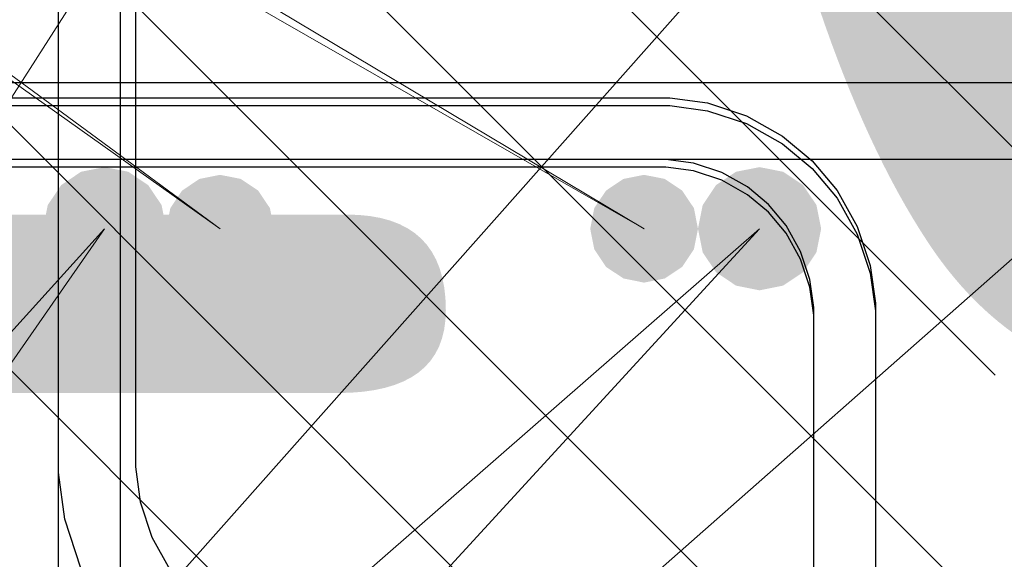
# Model space of a CAD drawing. Header units: metres. Extents: x -38 to 97, y -15 to 21.
# Tile 156 of 256: x 72.3146 to 72.4425, y 5.5251 to 5.5952. Entities that reach past the tile are written whole.
import ezdxf

# ---------------------------------------------------------------- set-up
doc = ezdxf.new("R2010")
doc.units = ezdxf.units.M
doc.header["$PDMODE"] = 65
for name, color, linetype, lineweight in [('XR$3$Арм.стержн. Арматура края', 96, 'Continuous', 35), ('XR$3$Арм.стержн. Хомут', 240, 'Continuous', 35), ('XR$3$Арм.стержн.горизонт. 1', 180, 'Continuous', 35), ('XR$3$Размерная линия (1)', 7, 'Continuous', 13), ('XR$4$Арм. стержнями верхней зоны', 180, 'Continuous', 35), ('XR$4$Арм.стержн. Арматура края', 96, 'Continuous', 35), ('XR$4$Арм.стержн. Доп. арматура', 180, 'Continuous', 35), ('XR$4$Арм.стержн. Хомут', 240, 'Continuous', 35), ('XR$4$Арм.стержн.горизонт. 1', 180, 'Continuous', 35), ('XR$4$Размерная линия (1)', 7, 'Continuous', 13), ('XR$4$Размерная линия_ общее', 7, 'Continuous', 13), ('XR$5$Арм. стержнями верхней зоны', 180, 'Continuous', 35), ('XR$5$Арм.стержн. Арматура края', 96, 'Continuous', 35), ('XR$5$Арм.стержн. Доп. арматура', 180, 'Continuous', 35), ('XR$5$Арм.стержн. Хомут', 240, 'Continuous', 35), ('XR$5$Арм.стержн.горизонт. 1', 180, 'Continuous', 35), ('XR$5$Размерная линия (1)', 7, 'Continuous', 13), ('XR$5$Размерная линия_ общее', 7, 'Continuous', 13), ('XR$6$Текст_ примечание', 7, 'Continuous', 13)]:
    doc.layers.add(name, color=color, linetype=linetype, lineweight=lineweight)
doc.styles.add('ISOCPEUR', font='txt')
doc.dimstyles.new('DIMSTYLE_11', dxfattribs={"dimtxt": 0.033, "dimasz": 0.0375, "dimexe": 0, "dimexo": 0, "dimgap": 0.0165, "dimtad": 2, "dimdec": 0, "dimlfac": 1000, "dimrnd": 1, "dimzin": 12, "dimdsep": 46, "dimtxsty": 'ISOCPEUR', "dimblk1": 'ALL_ML_STRICH', "dimblk2": 'ALL_ML_STRICH', "dimsah": 1, "dimcen": 0, "dimclrd": 7, "dimclre": 256, "dimclrt": 7, "dimadec": 0, "dimazin": 0, "dimtfac": 1, "dimtdec": 0, "dimtix": 1, "dimtmove": 2, "dimatfit": 3, "dimfxl": 0, "dimtvp": 1.2, "dimtzin": 0, "dimlwd": 0, "dimlwe": -3, "dimarcsym": 0})
doc.dimstyles.new('DIMSTYLE_12', dxfattribs={"dimtxt": 0.03, "dimasz": 0.03, "dimexe": 0, "dimexo": 0, "dimgap": 0.015, "dimtad": 2, "dimdec": 0, "dimlfac": 1000, "dimrnd": 1, "dimzin": 12, "dimdsep": 46, "dimtxsty": 'ISOCPEUR', "dimblk1": 'ALL_ML_STRICH', "dimblk2": 'ALL_ML_STRICH', "dimsah": 1, "dimcen": 0, "dimclrd": 7, "dimclre": 256, "dimclrt": 7, "dimadec": 0, "dimazin": 0, "dimtfac": 1, "dimtdec": 0, "dimtix": 1, "dimtmove": 2, "dimatfit": 3, "dimfxl": 0, "dimtzin": 0, "dimlwd": 0, "dimlwe": -3, "dimarcsym": 0})
doc.dimstyles.new('DIMSTYLE_23', dxfattribs={"dimtxt": 0.03, "dimasz": 0.03, "dimexe": 0, "dimexo": 0, "dimgap": 0.015, "dimtad": 2, "dimdec": 0, "dimlfac": 1000, "dimrnd": 5, "dimzin": 12, "dimdsep": 46, "dimtxsty": 'ISOCPEUR', "dimblk1": 'ALL_ML_STRICH', "dimblk2": 'ALL_ML_STRICH', "dimsah": 1, "dimcen": 0, "dimclrd": 7, "dimclre": 256, "dimclrt": 7, "dimadec": 0, "dimazin": 0, "dimtfac": 1, "dimtdec": 0, "dimtix": 1, "dimtmove": 2, "dimatfit": 3, "dimfxl": 0, "dimtvp": 1.2, "dimtzin": 0, "dimlwd": 0, "dimlwe": -3, "dimarcsym": 0})
doc.dimstyles.new('DIMSTYLE_24', dxfattribs={"dimtxt": 0.03, "dimasz": 0.03, "dimexe": 0, "dimexo": 0, "dimgap": 0.015, "dimtad": 2, "dimdec": 0, "dimlfac": 1000, "dimrnd": 5, "dimzin": 12, "dimdsep": 46, "dimtxsty": 'ISOCPEUR', "dimblk1": 'ALL_ML_STRICH', "dimblk2": 'ALL_ML_STRICH', "dimsah": 1, "dimcen": 0, "dimclrd": 7, "dimclre": 256, "dimclrt": 7, "dimadec": 0, "dimazin": 0, "dimtfac": 1, "dimtdec": 0, "dimtix": 1, "dimtmove": 2, "dimatfit": 3, "dimfxl": 0, "dimtzin": 0, "dimlwd": 0, "dimlwe": -3, "dimarcsym": 0})
pattern_1 = [(135, (0, 0), (-0.031819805, -0.031819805), [0.4, -0.05, 0, -0.05]), (135, (-0.01591, -0.01591), (-0.031819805, -0.031819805), [0.8, -0.1, 0.1, -0.1])]

# ---------------------------------------------------------------- blocks, each defined once
blk = doc.blocks.new('ALL_ML_STRICH')
at = {"color": 0, "linetype": 'ByBlock', "lineweight": -2}
for p, q in [((0, -0.5), (0, 0.5)), ((-0.3, -0.3), (0.3, 0.3)), ((-1, 0), (0.5, 0))]:
    blk.add_line(p, q, dxfattribs=at)
blk = doc.blocks.new('*D154')
at = {"layer": 'DEFPOINTS', "color": 7, "linetype": 'Continuous', "lineweight": 13, "transparency": 33554687}
for p in [(72.3497, 5.61807), (72.2494, 5.49807), (72.33466, 5.49807)]:
    blk.add_point(p, dxfattribs=at)
at = {"layer": 'XR$3$Размерная линия (1)', "color": 9, "linetype": 'Continuous', "lineweight": -2, "true_color": 0xc7c7c7, "transparency": 33554687}
for p, q in [((72.3297, 5.61807), (72.2494, 5.61807)), ((72.31466, 5.49807), (72.2494, 5.49807))]:
    blk.add_line(p, q, dxfattribs=at)
at = {"layer": 'XR$3$Размерная линия (1)', "color": 7, "linetype": 'Continuous', "lineweight": -2, "transparency": 33554687}
blk.add_line((72.2494, 5.49807), (72.2494, 5.61807), dxfattribs=at)
at = {"layer": 'XR$3$Размерная линия (1)', "color": 7, "linetype": 'Continuous', "lineweight": 13, "transparency": 33554687, "xscale": 0.03, "yscale": 0.03, "zscale": 0.03}
for p, rotation in [((72.2494, 5.61807), 90), ((72.2494, 5.49807), 270)]:
    blk.add_blockref('ALL_ML_STRICH', p, dxfattribs=dict(at, rotation=rotation))
at = {"layer": 'XR$3$Размерная линия (1)', "color": 7, "linetype": 'Continuous', "lineweight": 13, "transparency": 33554687, "insert": (72.2269, 5.56257), "char_height": 0.03, "width": 0.09, "attachment_point": 5, "rotation": 90, "style": 'ISOCPEUR'}
blk.add_mtext('\\A1;{120}', dxfattribs=at)
blk = doc.blocks.new('*D342')
at = {"layer": 'DEFPOINTS', "color": 7, "linetype": 'Continuous', "lineweight": 13, "transparency": 33554687}
for p in [(72.25578, 5.70012), (72.25578, 5.57805), (72.3407, 5.57805)]:
    blk.add_point(p, dxfattribs=at)
at = {"layer": 'XR$4$Размерная линия (1)', "color": 9, "linetype": 'Continuous', "lineweight": -2, "true_color": 0xc7c7c7, "transparency": 33554687}
for p, q in [((72.25578, 5.59805), (72.25578, 5.70012)), ((72.3407, 5.59805), (72.3407, 5.70012))]:
    blk.add_line(p, q, dxfattribs=at)
at = {"layer": 'XR$4$Размерная линия (1)', "color": 7, "linetype": 'Continuous', "lineweight": -2, "transparency": 33554687}
blk.add_line((72.25578, 5.70012), (72.3407, 5.70012), dxfattribs=at)
at = {"layer": 'XR$4$Размерная линия (1)', "color": 7, "linetype": 'Continuous', "lineweight": 13, "transparency": 33554687, "xscale": 0.03, "yscale": 0.03, "zscale": 0.03, "rotation": 180}
blk.add_blockref('ALL_ML_STRICH', (72.25578, 5.70012), dxfattribs=at)
at = {"layer": 'XR$4$Размерная линия (1)', "color": 7, "linetype": 'Continuous', "lineweight": 13, "transparency": 33554687, "xscale": 0.03, "yscale": 0.03, "zscale": 0.03}
blk.add_blockref('ALL_ML_STRICH', (72.3407, 5.70012), dxfattribs=at)
at = {"layer": 'XR$4$Размерная линия (1)', "color": 7, "linetype": 'Continuous', "lineweight": 13, "transparency": 33554687, "insert": (72.29974, 5.72262), "char_height": 0.03, "width": 0.06, "attachment_point": 5, "style": 'ISOCPEUR'}
blk.add_mtext('\\A1;{85}', dxfattribs=at)
blk = doc.blocks.new('*D343')
at = {"layer": 'DEFPOINTS', "color": 7, "linetype": 'Continuous', "lineweight": 13, "transparency": 33554687}
for p in [(72.3407, 5.70012), (72.3407, 5.57805), (72.39578, 5.57805)]:
    blk.add_point(p, dxfattribs=at)
at = {"layer": 'XR$4$Размерная линия (1)', "color": 9, "linetype": 'Continuous', "lineweight": -2, "true_color": 0xc7c7c7, "transparency": 33554687}
for p, q in [((72.3407, 5.59805), (72.3407, 5.70012)), ((72.39578, 5.59805), (72.39578, 5.70012))]:
    blk.add_line(p, q, dxfattribs=at)
at = {"layer": 'XR$4$Размерная линия (1)', "color": 7, "linetype": 'Continuous', "lineweight": -2, "transparency": 33554687}
blk.add_line((72.3407, 5.70012), (72.39578, 5.70012), dxfattribs=at)
at = {"layer": 'XR$4$Размерная линия (1)', "color": 7, "linetype": 'Continuous', "lineweight": 13, "transparency": 33554687, "xscale": 0.03, "yscale": 0.03, "zscale": 0.03, "rotation": 180}
blk.add_blockref('ALL_ML_STRICH', (72.3407, 5.70012), dxfattribs=at)
at = {"layer": 'XR$4$Размерная линия (1)', "color": 7, "linetype": 'Continuous', "lineweight": 13, "transparency": 33554687, "xscale": 0.03, "yscale": 0.03, "zscale": 0.03}
blk.add_blockref('ALL_ML_STRICH', (72.39578, 5.70012), dxfattribs=at)
at = {"layer": 'XR$4$Размерная линия (1)', "color": 7, "linetype": 'Continuous', "lineweight": 13, "transparency": 33554687, "insert": (72.4343, 5.72333), "char_height": 0.03, "width": 0.06, "attachment_point": 5, "style": 'ISOCPEUR'}
blk.add_mtext('\\A1;{55}', dxfattribs=at)
blk = doc.blocks.new('*D500')
at = {"layer": 'DEFPOINTS', "color": 7, "linetype": 'Continuous', "lineweight": 13, "transparency": 33554687}
for p in [(72.43181, 5.61305), (72.43181, 5.58705), (72.47179, 5.58705)]:
    blk.add_point(p, dxfattribs=at)
at = {"layer": 'XR$4$Размерная линия_ общее', "color": 253, "linetype": 'Continuous', "lineweight": -2, "true_color": 0xa0a0a0, "transparency": 33554687}
for p, q in [((72.45181, 5.61305), (72.47179, 5.61305)), ((72.45181, 5.58705), (72.47179, 5.58705))]:
    blk.add_line(p, q, dxfattribs=at)
at = {"layer": 'XR$4$Размерная линия_ общее', "color": 7, "linetype": 'Continuous', "lineweight": -2, "transparency": 33554687}
blk.add_line((72.47179, 5.58705), (72.47179, 5.61305), dxfattribs=at)
at = {"layer": 'XR$4$Размерная линия_ общее', "color": 7, "linetype": 'Continuous', "lineweight": 13, "transparency": 33554687, "xscale": 0.0375, "yscale": 0.0375, "zscale": 0.0375}
for p, rotation in [((72.47179, 5.61305), 90), ((72.47179, 5.58705), 270)]:
    blk.add_blockref('ALL_ML_STRICH', p, dxfattribs=dict(at, rotation=rotation))
at = {"layer": 'XR$4$Размерная линия_ общее', "color": 7, "linetype": 'Continuous', "lineweight": 13, "transparency": 33554687, "insert": (72.47133, 5.63042), "char_height": 0.027, "width": 0.00135, "attachment_point": 1, "rotation": 90, "line_spacing_factor": 0.60241, "style": 'ISOCPEUR'}
blk.add_mtext('з.с.', dxfattribs=at)
at = {"layer": 'XR$4$Размерная линия_ общее', "color": 7, "linetype": 'Continuous', "lineweight": 13, "transparency": 33554687, "insert": (72.44779, 5.65078), "char_height": 0.033, "width": 0.066, "attachment_point": 5, "rotation": 90, "style": 'ISOCPEUR'}
blk.add_mtext('\\A1;{26}', dxfattribs=at)
blk = doc.blocks.new('*D623')
at = {"layer": 'DEFPOINTS', "color": 7, "linetype": 'Continuous', "lineweight": 13, "transparency": 33554687}
for p in [(72.25578, 5.70012), (72.25578, 5.57805), (72.3407, 5.57805)]:
    blk.add_point(p, dxfattribs=at)
at = {"layer": 'XR$5$Размерная линия (1)', "color": 9, "linetype": 'Continuous', "lineweight": -2, "true_color": 0xc7c7c7, "transparency": 33554687}
for p, q in [((72.25578, 5.59805), (72.25578, 5.70012)), ((72.3407, 5.59805), (72.3407, 5.70012))]:
    blk.add_line(p, q, dxfattribs=at)
at = {"layer": 'XR$5$Размерная линия (1)', "color": 7, "linetype": 'Continuous', "lineweight": -2, "transparency": 33554687}
blk.add_line((72.25578, 5.70012), (72.3407, 5.70012), dxfattribs=at)
at = {"layer": 'XR$5$Размерная линия (1)', "color": 7, "linetype": 'Continuous', "lineweight": 13, "transparency": 33554687, "xscale": 0.03, "yscale": 0.03, "zscale": 0.03, "rotation": 180}
blk.add_blockref('ALL_ML_STRICH', (72.25578, 5.70012), dxfattribs=at)
at = {"layer": 'XR$5$Размерная линия (1)', "color": 7, "linetype": 'Continuous', "lineweight": 13, "transparency": 33554687, "xscale": 0.03, "yscale": 0.03, "zscale": 0.03}
blk.add_blockref('ALL_ML_STRICH', (72.3407, 5.70012), dxfattribs=at)
at = {"layer": 'XR$5$Размерная линия (1)', "color": 7, "linetype": 'Continuous', "lineweight": 13, "transparency": 33554687, "insert": (72.29974, 5.72262), "char_height": 0.03, "width": 0.06, "attachment_point": 5, "style": 'ISOCPEUR'}
blk.add_mtext('\\A1;{85}', dxfattribs=at)
blk = doc.blocks.new('*D624')
at = {"layer": 'DEFPOINTS', "color": 7, "linetype": 'Continuous', "lineweight": 13, "transparency": 33554687}
for p in [(72.3407, 5.70012), (72.3407, 5.57805), (72.39578, 5.57805)]:
    blk.add_point(p, dxfattribs=at)
at = {"layer": 'XR$5$Размерная линия (1)', "color": 9, "linetype": 'Continuous', "lineweight": -2, "true_color": 0xc7c7c7, "transparency": 33554687}
for p, q in [((72.3407, 5.59805), (72.3407, 5.70012)), ((72.39578, 5.59805), (72.39578, 5.70012))]:
    blk.add_line(p, q, dxfattribs=at)
at = {"layer": 'XR$5$Размерная линия (1)', "color": 7, "linetype": 'Continuous', "lineweight": -2, "transparency": 33554687}
blk.add_line((72.3407, 5.70012), (72.39578, 5.70012), dxfattribs=at)
at = {"layer": 'XR$5$Размерная линия (1)', "color": 7, "linetype": 'Continuous', "lineweight": 13, "transparency": 33554687, "xscale": 0.03, "yscale": 0.03, "zscale": 0.03, "rotation": 180}
blk.add_blockref('ALL_ML_STRICH', (72.3407, 5.70012), dxfattribs=at)
at = {"layer": 'XR$5$Размерная линия (1)', "color": 7, "linetype": 'Continuous', "lineweight": 13, "transparency": 33554687, "xscale": 0.03, "yscale": 0.03, "zscale": 0.03}
blk.add_blockref('ALL_ML_STRICH', (72.39578, 5.70012), dxfattribs=at)
at = {"layer": 'XR$5$Размерная линия (1)', "color": 7, "linetype": 'Continuous', "lineweight": 13, "transparency": 33554687, "insert": (72.4343, 5.72333), "char_height": 0.03, "width": 0.06, "attachment_point": 5, "style": 'ISOCPEUR'}
blk.add_mtext('\\A1;{55}', dxfattribs=at)
blk = doc.blocks.new('*D723')
at = {"layer": 'DEFPOINTS', "color": 7, "linetype": 'Continuous', "lineweight": 13, "transparency": 33554687}
for p in [(72.42673, 5.61305), (72.42673, 5.58705), (72.46671, 5.58705)]:
    blk.add_point(p, dxfattribs=at)
at = {"layer": 'XR$5$Размерная линия_ общее', "color": 253, "linetype": 'Continuous', "lineweight": -2, "true_color": 0xa0a0a0, "transparency": 33554687}
for p, q in [((72.44673, 5.61305), (72.46671, 5.61305)), ((72.44673, 5.58705), (72.46671, 5.58705))]:
    blk.add_line(p, q, dxfattribs=at)
at = {"layer": 'XR$5$Размерная линия_ общее', "color": 7, "linetype": 'Continuous', "lineweight": -2, "transparency": 33554687}
blk.add_line((72.46671, 5.58705), (72.46671, 5.61305), dxfattribs=at)
at = {"layer": 'XR$5$Размерная линия_ общее', "color": 7, "linetype": 'Continuous', "lineweight": 13, "transparency": 33554687, "xscale": 0.0375, "yscale": 0.0375, "zscale": 0.0375}
for p, rotation in [((72.46671, 5.61305), 90), ((72.46671, 5.58705), 270)]:
    blk.add_blockref('ALL_ML_STRICH', p, dxfattribs=dict(at, rotation=rotation))
at = {"layer": 'XR$5$Размерная линия_ общее', "color": 7, "linetype": 'Continuous', "lineweight": 13, "transparency": 33554687, "insert": (72.46625, 5.63042), "char_height": 0.027, "width": 0.00135, "attachment_point": 1, "rotation": 90, "line_spacing_factor": 0.60241, "style": 'ISOCPEUR'}
blk.add_mtext('з.с.', dxfattribs=at)
at = {"layer": 'XR$5$Размерная линия_ общее', "color": 7, "linetype": 'Continuous', "lineweight": 13, "transparency": 33554687, "insert": (72.44271, 5.65078), "char_height": 0.033, "width": 0.066, "attachment_point": 5, "rotation": 90, "style": 'ISOCPEUR'}
blk.add_mtext('\\A1;{26}', dxfattribs=at)

msp = doc.modelspace()

# ---------------------------------------------------------------- hatches: boundary and pattern name
at = {"linetype": 'Continuous', "lineweight": 25, "transparency": 33554687}
h = msp.add_hatch(dxfattribs=at)
h.set_pattern_fill('__________540', scale=0.015, style=0, pattern_type=2)
h.set_pattern_definition(pattern_1)
h.paths.add_polyline_path([(72.5447, 5.66307), (72.2947, 5.66307), (72.2947, 5.36307), (72.5447, 5.36307)], flags=0)
at = {"linetype": 'Continuous', "lineweight": 13, "transparency": 33554687}
h = msp.add_hatch(dxfattribs=at)
h.set_pattern_fill('__________540', scale=0.015, style=0, pattern_type=2)
h.set_pattern_definition(pattern_1)
h.paths.add_polyline_path([(72.20078, 5.61305), (72.20078, 5.41305), (72.63295, 5.41305), (72.63295, 5.61305)], flags=0)
h = msp.add_hatch(dxfattribs=at)
h.set_pattern_fill('__________540', scale=0.015, style=0, pattern_type=2)
h.set_pattern_definition(pattern_1)
h.paths.add_polyline_path([(72.20078, 5.61305), (72.20078, 5.41305), (72.63295, 5.41305), (72.63295, 5.61305)], flags=0)
at = {"layer": 'XR$4$Арм.стержн. Доп. арматура', "linetype": 'Continuous', "lineweight": 50, "transparency": 33554687}
for points in [[(72.34766, 5.56805), (72.34713, 5.57073), (72.34561, 5.573), (72.34334, 5.57452), (72.34066, 5.57505), (72.33799, 5.57452), (72.33571, 5.573), (72.3342, 5.57073), (72.33366, 5.56805), (72.3342, 5.56538), (72.33571, 5.5631), (72.33799, 5.56159), (72.34066, 5.56105), (72.34334, 5.56159), (72.34561, 5.5631), (72.34713, 5.56538)], [(72.40274, 5.56805), (72.40221, 5.57073), (72.40069, 5.573), (72.39842, 5.57452), (72.39574, 5.57505), (72.39306, 5.57452), (72.39079, 5.573), (72.38927, 5.57073), (72.38874, 5.56805), (72.38927, 5.56538), (72.39079, 5.5631), (72.39306, 5.56159), (72.39574, 5.56105), (72.39842, 5.56159), (72.40069, 5.5631), (72.40221, 5.56538)]]:
    msp.add_hatch(color=7, dxfattribs=at).paths.add_polyline_path(points)
at = {"layer": 'XR$4$Арм.стержн.горизонт. 1', "linetype": 'Continuous', "lineweight": 50, "transparency": 33554687}
for points in [[(72.33366, 5.56805), (72.33306, 5.57112), (72.33132, 5.57371), (72.32873, 5.57545), (72.32566, 5.57605), (72.3226, 5.57545), (72.32001, 5.57371), (72.31827, 5.57112), (72.31766, 5.56805), (72.31827, 5.56499), (72.32001, 5.5624), (72.3226, 5.56066), (72.32566, 5.56005), (72.32873, 5.56066), (72.33132, 5.5624), (72.33306, 5.56499)], [(72.41874, 5.56805), (72.41813, 5.57112), (72.4164, 5.57371), (72.4138, 5.57545), (72.41074, 5.57605), (72.40768, 5.57545), (72.40508, 5.57371), (72.40335, 5.57112), (72.40274, 5.56805), (72.40335, 5.56499), (72.40508, 5.5624), (72.40768, 5.56066), (72.41074, 5.56005), (72.4138, 5.56066), (72.4164, 5.5624), (72.41813, 5.56499)]]:
    msp.add_hatch(color=7, dxfattribs=at).paths.add_polyline_path(points)
at = {"layer": 'XR$5$Арм.стержн. Доп. арматура', "linetype": 'Continuous', "lineweight": 50, "transparency": 33554687}
for points in [[(72.34766, 5.56805), (72.34713, 5.57073), (72.34561, 5.573), (72.34334, 5.57452), (72.34066, 5.57505), (72.33799, 5.57452), (72.33571, 5.573), (72.3342, 5.57073), (72.33366, 5.56805), (72.3342, 5.56538), (72.33571, 5.5631), (72.33799, 5.56159), (72.34066, 5.56105), (72.34334, 5.56159), (72.34561, 5.5631), (72.34713, 5.56538)], [(72.40274, 5.56805), (72.40221, 5.57073), (72.40069, 5.573), (72.39842, 5.57452), (72.39574, 5.57505), (72.39306, 5.57452), (72.39079, 5.573), (72.38927, 5.57073), (72.38874, 5.56805), (72.38927, 5.56538), (72.39079, 5.5631), (72.39306, 5.56159), (72.39574, 5.56105), (72.39842, 5.56159), (72.40069, 5.5631), (72.40221, 5.56538)]]:
    msp.add_hatch(color=7, dxfattribs=at).paths.add_polyline_path(points)
at = {"layer": 'XR$5$Арм.стержн.горизонт. 1', "linetype": 'Continuous', "lineweight": 50, "transparency": 33554687}
for points in [[(72.33366, 5.56805), (72.33306, 5.57112), (72.33132, 5.57371), (72.32873, 5.57545), (72.32566, 5.57605), (72.3226, 5.57545), (72.32001, 5.57371), (72.31827, 5.57112), (72.31766, 5.56805), (72.31827, 5.56499), (72.32001, 5.5624), (72.3226, 5.56066), (72.32566, 5.56005), (72.32873, 5.56066), (72.33132, 5.5624), (72.33306, 5.56499)], [(72.41874, 5.56805), (72.41813, 5.57112), (72.4164, 5.57371), (72.4138, 5.57545), (72.41074, 5.57605), (72.40768, 5.57545), (72.40508, 5.57371), (72.40335, 5.57112), (72.40274, 5.56805), (72.40335, 5.56499), (72.40508, 5.5624), (72.40768, 5.56066), (72.41074, 5.56005), (72.4138, 5.56066), (72.4164, 5.5624), (72.41813, 5.56499)]]:
    msp.add_hatch(color=7, dxfattribs=at).paths.add_polyline_path(points)

# ---------------------------------------------------------------- linework, layer by layer
at = {"layer": 'XR$3$Арм.стержн. Арматура края', "color": 4, "linetype": 'Continuous', "lineweight": 25, "transparency": 33554687}
for points in [[(72.69355, 5.50307), (72.35299, 5.50307), (72.34689, 5.50392), (72.34054, 5.50601), (72.3347, 5.50928), (72.32988, 5.5133), (72.32586, 5.51812), (72.32259, 5.52396), (72.32049, 5.53031), (72.31965, 5.53641), (72.31965, 5.60372), (72.32049, 5.60982), (72.32259, 5.61617), (72.32586, 5.62202), (72.32988, 5.62683), (72.3347, 5.63085), (72.34054, 5.63412), (72.34689, 5.63622), (72.35299, 5.63707), (72.69355, 5.63707)], [(72.69355, 5.62707), (72.35368, 5.62707), (72.34916, 5.62644), (72.34459, 5.62493), (72.34039, 5.62258), (72.33698, 5.61973), (72.33413, 5.61632), (72.33178, 5.61213), (72.33027, 5.60755), (72.32965, 5.60303), (72.32965, 5.53711), (72.33027, 5.53259), (72.33178, 5.52801), (72.33413, 5.52381), (72.33698, 5.5204), (72.34039, 5.51755), (72.34459, 5.5152), (72.34916, 5.5137), (72.35368, 5.51307), (72.69355, 5.51307)]]:
    msp.add_lwpolyline(points, dxfattribs=at)
at = {"layer": 'XR$3$Арм.стержн. Хомут', "color": 40, "linetype": 'Continuous', "lineweight": 25, "transparency": 33554687}
for points in [[(72.31966, 5.41474), (72.31966, 5.60739), (72.32034, 5.61227), (72.32202, 5.61735), (72.32464, 5.62203), (72.32785, 5.62588), (72.3317, 5.62909), (72.33638, 5.63171), (72.34146, 5.63339), (72.34634, 5.63407), (72.49303, 5.63407), (72.49791, 5.63339), (72.50299, 5.63171), (72.50766, 5.62909), (72.51151, 5.62588), (72.51473, 5.62203), (72.51735, 5.61735), (72.51902, 5.61227), (72.5197, 5.60739), (72.5197, 5.41474)], [(72.31966, 5.41474), (72.31966, 5.60739), (72.32034, 5.61227), (72.32202, 5.61735), (72.32464, 5.62203), (72.32785, 5.62588), (72.3317, 5.62909), (72.33638, 5.63171), (72.34146, 5.63339), (72.34634, 5.63407), (72.49303, 5.63407), (72.49791, 5.63339), (72.50299, 5.63171), (72.50766, 5.62909), (72.51151, 5.62588), (72.51473, 5.62203), (72.51735, 5.61735), (72.51902, 5.61227), (72.5197, 5.60739), (72.5197, 5.41474)], [(72.31966, 5.41474), (72.31966, 5.60739), (72.32034, 5.61227), (72.32202, 5.61735), (72.32464, 5.62203), (72.32785, 5.62588), (72.3317, 5.62909), (72.33638, 5.63171), (72.34146, 5.63339), (72.34634, 5.63407), (72.49303, 5.63407), (72.49791, 5.63339), (72.50299, 5.63171), (72.50766, 5.62909), (72.51151, 5.62588), (72.51473, 5.62203), (72.51735, 5.61735), (72.51902, 5.61227), (72.5197, 5.60739), (72.5197, 5.41474)], [(72.5117, 5.4153), (72.5117, 5.60684), (72.5112, 5.61045), (72.50999, 5.61411), (72.50811, 5.61747), (72.50583, 5.6202), (72.5031, 5.62248), (72.49975, 5.62436), (72.49609, 5.62556), (72.49247, 5.62607), (72.3469, 5.62607), (72.34328, 5.62556), (72.33962, 5.62436), (72.33626, 5.62248), (72.33353, 5.6202), (72.33125, 5.61747), (72.32937, 5.61411), (72.32817, 5.61045), (72.32766, 5.60684), (72.32766, 5.4153)], [(72.5117, 5.4153), (72.5117, 5.60684), (72.5112, 5.61045), (72.50999, 5.61411), (72.50811, 5.61747), (72.50583, 5.6202), (72.5031, 5.62248), (72.49975, 5.62436), (72.49609, 5.62556), (72.49247, 5.62607), (72.3469, 5.62607), (72.34328, 5.62556), (72.33962, 5.62436), (72.33626, 5.62248), (72.33353, 5.6202), (72.33125, 5.61747), (72.32937, 5.61411), (72.32817, 5.61045), (72.32766, 5.60684), (72.32766, 5.4153)], [(72.5117, 5.4153), (72.5117, 5.60684), (72.5112, 5.61045), (72.50999, 5.61411), (72.50811, 5.61747), (72.50583, 5.6202), (72.5031, 5.62248), (72.49975, 5.62436), (72.49609, 5.62556), (72.49247, 5.62607), (72.3469, 5.62607), (72.34328, 5.62556), (72.33962, 5.62436), (72.33626, 5.62248), (72.33353, 5.6202), (72.33125, 5.61747), (72.32937, 5.61411), (72.32817, 5.61045), (72.32766, 5.60684), (72.32766, 5.4153)]]:
    msp.add_lwpolyline(points, dxfattribs=at)
at = {"layer": 'XR$3$Арм.стержн.горизонт. 1', "color": 7, "linetype": 'Continuous', "lineweight": 13, "transparency": 33554687}
for q in [(72.3347, 5.61807), (72.41963, 5.61807), (72.5047, 5.61807)]:
    msp.add_line((72.11391, 5.27357), q, dxfattribs=at)
at = {"layer": 'XR$4$Арм. стержнями верхней зоны', "color": 4, "linetype": 'Continuous', "lineweight": 25, "transparency": 33554687}
msp.add_lwpolyline([(72.22578, 5.58705), (72.63795, 5.58705), (72.63795, 5.57705), (72.22578, 5.57705), (72.22578, 5.58705)], dxfattribs=at)
at = {"layer": 'XR$4$Арм.стержн. Арматура края', "color": 4, "linetype": 'Continuous', "lineweight": 25, "transparency": 33554687}
for points in [[(72.63795, 5.45305), (72.25434, 5.45305), (72.24913, 5.45378), (72.24369, 5.45557), (72.23868, 5.45838), (72.23455, 5.46183), (72.2311, 5.46595), (72.2283, 5.47096), (72.2265, 5.4764), (72.22578, 5.48162), (72.22578, 5.55849), (72.2265, 5.56371), (72.2283, 5.56914), (72.2311, 5.57415), (72.23455, 5.57828), (72.23868, 5.58173), (72.24369, 5.58454), (72.24913, 5.58633), (72.25434, 5.58705), (72.63795, 5.58705)], [(72.63795, 5.57705), (72.25504, 5.57705), (72.2514, 5.57655), (72.24773, 5.57534), (72.24438, 5.57346), (72.24165, 5.57118), (72.23937, 5.56846), (72.23749, 5.5651), (72.23628, 5.56143), (72.23578, 5.5578), (72.23578, 5.48231), (72.23628, 5.47868), (72.23749, 5.47501), (72.23937, 5.47165), (72.24165, 5.46893), (72.24438, 5.46665), (72.24773, 5.46477), (72.2514, 5.46356), (72.25504, 5.46305), (72.63795, 5.46305)]]:
    msp.add_lwpolyline(points, dxfattribs=at)
at = {"layer": 'XR$4$Арм.стержн. Доп. арматура', "color": 7, "linetype": 'Continuous', "lineweight": 13, "transparency": 33554687}
for q in [(72.34066, 5.56805), (72.39574, 5.56805)]:
    msp.add_line((72.10417, 5.74197), q, dxfattribs=at)
at = {"layer": 'XR$4$Арм.стержн. Хомут', "color": 40, "linetype": 'Continuous', "lineweight": 25, "transparency": 33554687}
for points in [[(72.22574, 5.36473), (72.22574, 5.55738), (72.22642, 5.56226), (72.22809, 5.56734), (72.23071, 5.57201), (72.23393, 5.57586), (72.23778, 5.57908), (72.24246, 5.5817), (72.24754, 5.58338), (72.25242, 5.58405), (72.3991, 5.58405), (72.40398, 5.58338), (72.40906, 5.5817), (72.41374, 5.57908), (72.41759, 5.57586), (72.42081, 5.57201), (72.42342, 5.56734), (72.4251, 5.56226), (72.42578, 5.55738), (72.42578, 5.36473)], [(72.22574, 5.36473), (72.22574, 5.55738), (72.22642, 5.56226), (72.22809, 5.56734), (72.23071, 5.57201), (72.23393, 5.57586), (72.23778, 5.57908), (72.24246, 5.5817), (72.24754, 5.58338), (72.25242, 5.58405), (72.3991, 5.58405), (72.40398, 5.58338), (72.40906, 5.5817), (72.41374, 5.57908), (72.41759, 5.57586), (72.42081, 5.57201), (72.42342, 5.56734), (72.4251, 5.56226), (72.42578, 5.55738), (72.42578, 5.36473)], [(72.41778, 5.36529), (72.41778, 5.55682), (72.41728, 5.56044), (72.41607, 5.5641), (72.41419, 5.56746), (72.41191, 5.57018), (72.40918, 5.57247), (72.40583, 5.57434), (72.40216, 5.57555), (72.39855, 5.57605), (72.25297, 5.57605), (72.24936, 5.57555), (72.24569, 5.57434), (72.24234, 5.57247), (72.23961, 5.57018), (72.23733, 5.56746), (72.23545, 5.5641), (72.23424, 5.56044), (72.23374, 5.55682), (72.23374, 5.36529)], [(72.41778, 5.36529), (72.41778, 5.55682), (72.41728, 5.56044), (72.41607, 5.5641), (72.41419, 5.56746), (72.41191, 5.57018), (72.40918, 5.57247), (72.40583, 5.57434), (72.40216, 5.57555), (72.39855, 5.57605), (72.25297, 5.57605), (72.24936, 5.57555), (72.24569, 5.57434), (72.24234, 5.57247), (72.23961, 5.57018), (72.23733, 5.56746), (72.23545, 5.5641), (72.23424, 5.56044), (72.23374, 5.55682), (72.23374, 5.36529)]]:
    msp.add_lwpolyline(points, dxfattribs=at)
at = {"layer": 'XR$4$Арм.стержн.горизонт. 1', "color": 7, "linetype": 'Continuous', "lineweight": 13, "transparency": 33554687}
for q in [(72.32566, 5.56805), (72.41074, 5.56805)]:
    msp.add_line((72.00399, 5.21294), q, dxfattribs=at)
at = {"layer": 'XR$5$Арм. стержнями верхней зоны', "color": 4, "linetype": 'Continuous', "lineweight": 25, "transparency": 33554687}
msp.add_lwpolyline([(72.22578, 5.58705), (72.63795, 5.58705), (72.63795, 5.57705), (72.22578, 5.57705), (72.22578, 5.58705)], dxfattribs=at)
at = {"layer": 'XR$5$Арм.стержн. Арматура края', "color": 4, "linetype": 'Continuous', "lineweight": 25, "transparency": 33554687}
for points in [[(72.63795, 5.45305), (72.25434, 5.45305), (72.24913, 5.45378), (72.24369, 5.45557), (72.23868, 5.45838), (72.23455, 5.46183), (72.2311, 5.46595), (72.2283, 5.47096), (72.2265, 5.4764), (72.22578, 5.48162), (72.22578, 5.55849), (72.2265, 5.56371), (72.2283, 5.56914), (72.2311, 5.57415), (72.23455, 5.57828), (72.23868, 5.58173), (72.24369, 5.58454), (72.24913, 5.58633), (72.25434, 5.58705), (72.63795, 5.58705)], [(72.63795, 5.57705), (72.25504, 5.57705), (72.2514, 5.57655), (72.24773, 5.57534), (72.24438, 5.57346), (72.24165, 5.57118), (72.23937, 5.56846), (72.23749, 5.5651), (72.23628, 5.56143), (72.23578, 5.5578), (72.23578, 5.48231), (72.23628, 5.47868), (72.23749, 5.47501), (72.23937, 5.47165), (72.24165, 5.46893), (72.24438, 5.46665), (72.24773, 5.46477), (72.2514, 5.46356), (72.25504, 5.46305), (72.63795, 5.46305)]]:
    msp.add_lwpolyline(points, dxfattribs=at)
at = {"layer": 'XR$5$Арм.стержн. Доп. арматура', "color": 7, "linetype": 'Continuous', "lineweight": 13, "transparency": 33554687}
for q in [(72.34066, 5.56805), (72.39574, 5.56805)]:
    msp.add_line((72.10947, 5.73212), q, dxfattribs=at)
at = {"layer": 'XR$5$Арм.стержн. Хомут', "color": 40, "linetype": 'Continuous', "lineweight": 25, "transparency": 33554687}
for points in [[(72.22574, 5.36091), (72.22574, 5.55838), (72.22642, 5.56326), (72.22809, 5.56834), (72.23071, 5.57301), (72.23393, 5.57686), (72.23778, 5.58008), (72.24246, 5.5827), (72.24754, 5.58438), (72.25242, 5.58505), (72.3991, 5.58505), (72.40398, 5.58438), (72.40906, 5.5827), (72.41374, 5.58008), (72.41759, 5.57686), (72.42081, 5.57301), (72.42342, 5.56834), (72.4251, 5.56326), (72.42578, 5.55838), (72.42578, 5.36473)], [(72.22574, 5.36091), (72.22574, 5.55838), (72.22642, 5.56326), (72.22809, 5.56834), (72.23071, 5.57301), (72.23393, 5.57686), (72.23778, 5.58008), (72.24246, 5.5827), (72.24754, 5.58438), (72.25242, 5.58505), (72.3991, 5.58505), (72.40398, 5.58438), (72.40906, 5.5827), (72.41374, 5.58008), (72.41759, 5.57686), (72.42081, 5.57301), (72.42342, 5.56834), (72.4251, 5.56326), (72.42578, 5.55838), (72.42578, 5.36473)], [(72.41778, 5.36529), (72.41778, 5.55782), (72.41728, 5.56144), (72.41607, 5.5651), (72.41419, 5.56846), (72.41191, 5.57118), (72.40918, 5.57347), (72.40583, 5.57534), (72.40216, 5.57655), (72.39855, 5.57705), (72.25297, 5.57705), (72.24936, 5.57655), (72.24569, 5.57534), (72.24234, 5.57347), (72.23961, 5.57118), (72.23733, 5.56846), (72.23545, 5.5651), (72.23424, 5.56144), (72.23374, 5.55782), (72.23374, 5.36146)], [(72.41778, 5.36529), (72.41778, 5.55782), (72.41728, 5.56144), (72.41607, 5.5651), (72.41419, 5.56846), (72.41191, 5.57118), (72.40918, 5.57347), (72.40583, 5.57534), (72.40216, 5.57655), (72.39855, 5.57705), (72.25297, 5.57705), (72.24936, 5.57655), (72.24569, 5.57534), (72.24234, 5.57347), (72.23961, 5.57118), (72.23733, 5.56846), (72.23545, 5.5651), (72.23424, 5.56144), (72.23374, 5.55782), (72.23374, 5.36146)]]:
    msp.add_lwpolyline(points, dxfattribs=at)
at = {"layer": 'XR$5$Арм.стержн.горизонт. 1', "color": 7, "linetype": 'Continuous', "lineweight": 13, "transparency": 33554687}
for q in [(72.41074, 5.56805), (72.32566, 5.56805)]:
    msp.add_line((72.05819, 5.18415), q, dxfattribs=at)

# ---------------------------------------------------------------- texts
at = {"layer": 'XR$6$Текст_ примечание', "color": 7, "linetype": 'Continuous', "lineweight": 35, "transparency": 33554687, "insert": (70.35063, 5.54671), "char_height": 0.25, "width": 2.7437149, "attachment_point": 7, "style": 'ISOCPEUR'}
msp.add_mtext('\\W0.96;ГОСТ 34028-2016', dxfattribs=at)

# ---------------------------------------------------------------- dimensions: what is measured, and where the dimension line sits
at = {"layer": 'XR$3$Размерная линия (1)', "color": 7, "linetype": 'Continuous', "lineweight": 13, "transparency": 33554687}
dim = msp.add_linear_dim(base=(72.2494, 5.61807), p1=(72.31466, 5.49807), p2=(72.3297, 5.61807), angle=90, dimstyle='DIMSTYLE_12', override={"dimpost": '<>', "dimclrd": 7, "dimclre": 9, "dimclrt": 7, "dimlwd": 0, "dimlwe": 65533}, dxfattribs=at)
dim.commit()
dim.dimension.update_dxf_attribs({"geometry": '*D154', "text_midpoint": (72.2269, 5.56257), "dimtype": 160})
at = {"layer": 'XR$4$Размерная линия (1)', "color": 7, "linetype": 'Continuous', "lineweight": 13, "transparency": 33554687}
for base, p1, p2, dimstyle, picture, middle in [((72.39578, 5.70012), (72.3407, 5.59805), (72.39578, 5.59805), 'DIMSTYLE_23', '*D343', (72.4343, 5.72333)), ((72.3407, 5.70012), (72.25578, 5.59805), (72.3407, 5.59805), 'DIMSTYLE_24', '*D342', (72.29974, 5.72262))]:
    dim = msp.add_linear_dim(base=base, p1=p1, p2=p2, dimstyle=dimstyle, override={"dimpost": '<>', "dimclrd": 7, "dimclre": 9, "dimclrt": 7, "dimlwd": 0, "dimlwe": 65533}, dxfattribs=at)
    dim.commit()
    dim.dimension.update_dxf_attribs({"geometry": picture, "text_midpoint": middle, "dimtype": 160})
at = {"layer": 'XR$4$Размерная линия_ общее', "color": 7, "linetype": 'Continuous', "lineweight": 13, "transparency": 33554687}
dim = msp.add_linear_dim(base=(72.47179, 5.61305), p1=(72.45181, 5.58705), p2=(72.45181, 5.61305), angle=90, text='<>\\Xз.с.', dimstyle='DIMSTYLE_11', override={"dimpost": '<>', "dimclrd": 7, "dimclre": 253, "dimclrt": 7, "dimlwd": 0, "dimlwe": 65533}, dxfattribs=at)
dim.commit()
dim.dimension.update_dxf_attribs({"geometry": '*D500', "text_midpoint": (72.44779, 5.65078), "dimtype": 160})
at = {"layer": 'XR$5$Размерная линия (1)', "color": 7, "linetype": 'Continuous', "lineweight": 13, "transparency": 33554687}
for base, p1, p2, dimstyle, picture, middle in [((72.39578, 5.70012), (72.3407, 5.59805), (72.39578, 5.59805), 'DIMSTYLE_23', '*D624', (72.4343, 5.72333)), ((72.3407, 5.70012), (72.25578, 5.59805), (72.3407, 5.59805), 'DIMSTYLE_24', '*D623', (72.29974, 5.72262))]:
    dim = msp.add_linear_dim(base=base, p1=p1, p2=p2, dimstyle=dimstyle, override={"dimpost": '<>', "dimclrd": 7, "dimclre": 9, "dimclrt": 7, "dimlwd": 0, "dimlwe": 65533}, dxfattribs=at)
    dim.commit()
    dim.dimension.update_dxf_attribs({"geometry": picture, "text_midpoint": middle, "dimtype": 160})
at = {"layer": 'XR$5$Размерная линия_ общее', "color": 7, "linetype": 'Continuous', "lineweight": 13, "transparency": 33554687}
dim = msp.add_linear_dim(base=(72.46671, 5.61305), p1=(72.44673, 5.58705), p2=(72.44673, 5.61305), angle=90, text='<>\\Xз.с.', dimstyle='DIMSTYLE_11', override={"dimpost": '<>', "dimclrd": 7, "dimclre": 253, "dimclrt": 7, "dimlwd": 0, "dimlwe": 65533}, dxfattribs=at)
dim.commit()
dim.dimension.update_dxf_attribs({"geometry": '*D723', "text_midpoint": (72.44271, 5.65078), "dimtype": 160})

doc.saveas('drawing.dxf')
